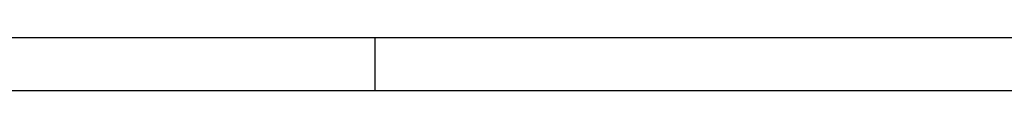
# Model space of a CAD drawing. Extents: x 47048 to 48733, y 10397 to 11585.
# Tile 12 of 25: x 47769 to 48102, y 11567 to 11585. Entities that reach past the tile are written whole.
import ezdxf

# ---------------------------------------------------------------- set-up
doc = ezdxf.new("R2010")
doc.units = 0
doc.header["$LTSCALE"] = 25.4
doc.layers.get('0').update_dxf_attribs({"linetype": 'CONTINUOUS'})

# ---------------------------------------------------------------- blocks, each defined once
blk = doc.blocks.new('ata-Border-A1-002')
at = {"color": 253, "ltscale": 0.5}
for p, q in [((0, 594), (841, 594)), ((420.5, 594), (420.5, 585))]:
    blk.add_line(p, q, dxfattribs=at)
blk.add_line((7, 585), (834, 585))

msp = doc.modelspace()

# ---------------------------------------------------------------- block references
at = {"xscale": 2, "yscale": 2, "zscale": 2}
msp.add_blockref('ata-Border-A1-002', (47047.9785069, 10397.1556116), dxfattribs=at)
msp.add_blockref('ata-Border-A1-002', (47047.9785069, 10397.1556116), dxfattribs=at)

doc.saveas('drawing.dxf')
